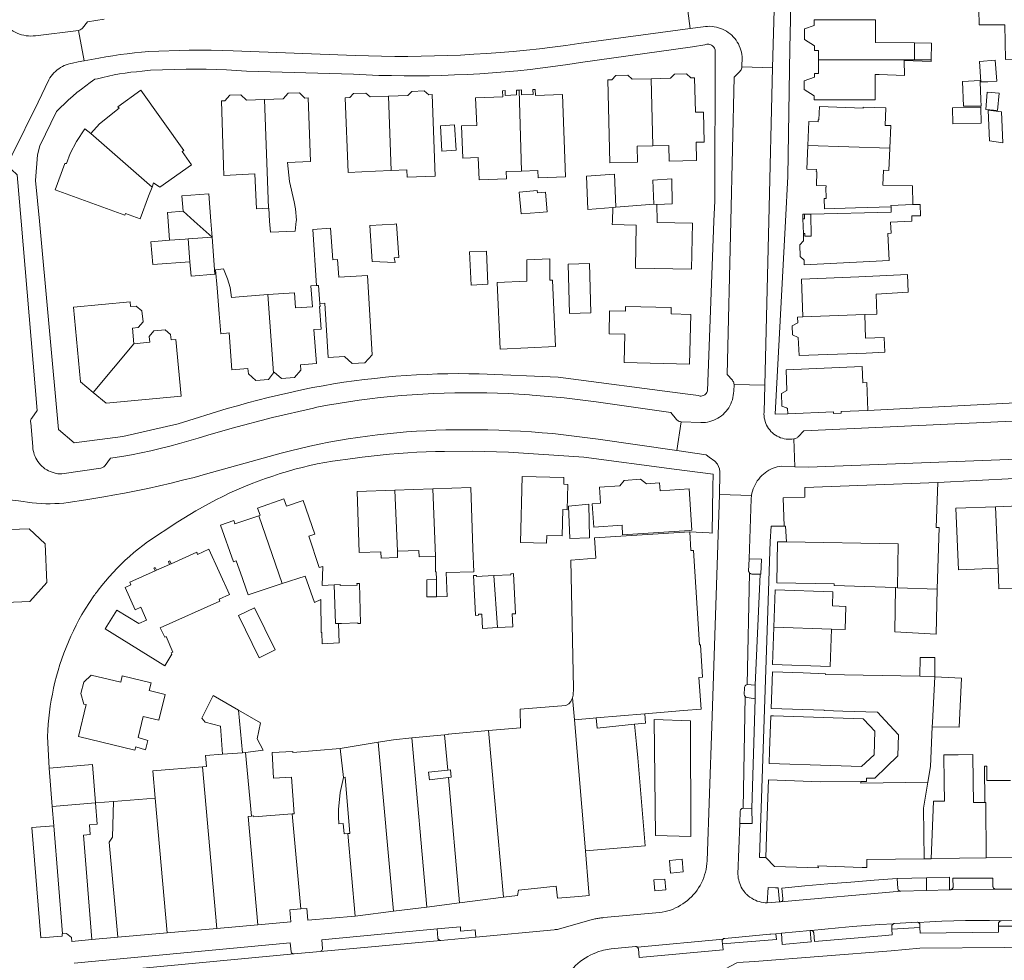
# Model space of a CAD drawing. Header units: metres. Extents: x 89888 to 94270, y 464165 to 468904.
# Tile 105 of 256: x 92177 to 92333, y 465883 to 466032. Entities that reach past the tile are written whole.
import ezdxf

# ---------------------------------------------------------------- set-up
doc = ezdxf.new("R2010")
doc.units = ezdxf.units.M
for name, color, linetype, lineweight in [('B_BEBOUWINGSGRENS_0', 251, 'CONTINUOUS', 13), ('B_OVERBOUWLIJN_LIJN_1', 251, 'CONTINUOUS', 13), ('B_TUSSENMUUR_0', 251, 'CONTINUOUS', 13), ('G_GRENS_ALGEMEEN_0', 251, 'CONTINUOUS', 13), ('V_WEGGRENS_0', 251, 'CONTINUOUS', 13)]:
    doc.layers.add(name, color=color, linetype=linetype, lineweight=lineweight)

msp = doc.modelspace()

# ---------------------------------------------------------------- linework, layer by layer
at = {"layer": 'B_BEBOUWINGSGRENS_0'}
for p, q in [((92318.94, 466028.23), (92312.74, 466028.31)), ((92329.34, 466022.05), (92329.33, 466022.29)), ((92329.45, 466022.05), (92330.54, 466022.06)), ((92330.45, 466020.42), (92330.22, 466017.7)), ((92324.97, 466017.95), (92325.03, 466015.4)), ((92332.72, 466017.3), (92330.61, 466017.57)), ((92244.08, 466011.1), (92246.32, 466011.23)), ((92277.51, 466006.51), (92277.63, 466002.67)), ((92256.33, 466004.6), (92256.61, 466001.15)), ((92277.63, 466002.67), (92271.63, 466002.2)), ((92301.28, 466000.38), (92301.52, 466000.37)), ((92207.68, 465997.48), (92207.49, 466000)), ((92248.46, 465995.13), (92248.7, 465989.87)), ((92261.16, 465990.64), (92261.16, 465994.03)), ((92267.45, 465993.3), (92264.07, 465993.2)), ((92263.39, 465959.38), (92256.81, 465959.54)), ((92242.64, 465957.6), (92236.62, 465957.38)), ((92248.64, 465957.82), (92242.64, 465957.6)), ((92264.14, 465954.86), (92264.32, 465949.71)), ((92200.95, 465945.61), (92201.19, 465945.72)), ((92198.63, 465944.58), (92198.89, 465944.69)), ((92200.95, 465945.61), (92198.89, 465944.69)), ((92305.61, 465929.43), (92305.81, 465935.38)), ((92215.13, 465930.82), (92217.69, 465932.09)), ((92276.23, 465921.93), (92268.49, 465921.3)), ((92239.3, 465918.12), (92244.5, 465918.63)), ((92195.58, 465916.73), (92197.12, 465916.25)), ((92227.96, 465916.47), (92234, 465917.45)), ((92212.96, 465915.81), (92213.91, 465905.74)), ((92182.35, 465907.28), (92181.86, 465913.36)), ((92192.08, 465908.06), (92198.64, 465908.58)), ((92182.59, 465904.2), (92182.35, 465907.28)), ((92189.22, 465907.83), (92192.08, 465908.06)), ((92296.74, 465897.77), (92295.4, 465899.18)), ((92334.44, 465899.19), (92330.28, 465899.12)), ((92253.84, 465892.89), (92246.89, 465892)), ((92241.7, 465891.34), (92236.41, 465890.67)), ((92246.89, 465892), (92241.7, 465891.34)), ((92214.91, 465888.53), (92208.43, 465887.95)), ((92192.73, 465886.54), (92188.63, 465886.17)), ((92200.56, 465887.24), (92192.73, 465886.54)), ((92208.43, 465887.95), (92200.56, 465887.24))]:
    msp.add_line(p, q, dxfattribs=at)
for points in [[(92329.14, 466033.52), (92329.18, 466031.09), (92333.27, 466031.1), (92333.34, 466025.59), (92337, 466025.63), (92336.92, 466032.69)], [(92312.74, 466028.31), (92312.74, 466031.89), (92303.04, 466031.89), (92303.03, 466031), (92301.51, 466030.46), (92301.5, 466028.78), (92303.11, 466027.79), (92303.1, 466027.02), (92303.75, 466027.01), (92303.73, 466025.56)], [(92321.6, 466025.55), (92321.61, 466028.2), (92318.94, 466028.23)], [(92303.73, 466025.56), (92303.71, 466023.39), (92303.08, 466023.4), (92303.08, 466022.78), (92301.48, 466022.21), (92301.47, 466020.83), (92303.04, 466019.87), (92303.03, 466019.23), (92312.73, 466019.23), (92312.73, 466023.21), (92313.33, 466023.21), (92317.34, 466023.07), (92317.33, 466025.42), (92321.6, 466025.28), (92321.6, 466025.55)], [(92330.54, 466022.06), (92331.98, 466022.19), (92331.74, 466025.48), (92329.22, 466025.28), (92329.45, 466022.05)], [(92277.24, 466022.55), (92274.21, 466022.47), (92273.54, 466023.1), (92271.61, 466023.05), (92271.01, 466022.39), (92270.37, 466022.37)], [(92270.37, 466022.37), (92270.69, 466009.25), (92275.05, 466009.36), (92274.99, 466011.87), (92277.5, 466011.93)], [(92284.24, 466017.25), (92284.1, 466022.72), (92283.5, 466022.71), (92282.81, 466023.34), (92280.91, 466023.29), (92280.3, 466022.63), (92277.24, 466022.55)], [(92329.33, 466022.29), (92326.53, 466022.12), (92326.68, 466018.19), (92329.48, 466018.21), (92329.45, 466019.29), (92329.34, 466022.05)], [(92196.4, 466020.73), (92192.73, 466018.11), (92192.95, 466017.88), (92189.85, 466015.41), (92188.48, 466013.89)], [(92198.16, 466005.4), (92198.41, 466006.04), (92199.4, 466005.37), (92204.41, 466008.94), (92202.93, 466011.02), (92203.19, 466011.21), (92196.4, 466020.73)], [(92242.53, 466020.04), (92242.03, 466020.02), (92241.26, 466020.62), (92239.34, 466020.55), (92238.68, 466019.9), (92235.64, 466019.79)], [(92256.3, 466020.75), (92255.88, 466020.74), (92255.9, 466019.99), (92254.11, 466019.92), (92254.09, 466020.68), (92253.69, 466020.66), (92253.73, 466019.69), (92249.41, 466019.52)], [(92256.68, 466007.93), (92259.29, 466008.02), (92259.33, 466006.87), (92263.68, 466007.03), (92263.2, 466020.03), (92258.89, 466019.88), (92258.85, 466020.85), (92258.47, 466020.83), (92258.51, 466020.08), (92256.71, 466020.02), (92256.67, 466020.77), (92256.3, 466020.75)], [(92216, 466019.28), (92213.15, 466019.18), (92212.24, 466020), (92210.46, 466019.94), (92209.68, 466019.06), (92209.15, 466019.04), (92209.5, 466008.81), (92209.51, 466007.25), (92214.45, 466007.5), (92214.71, 466001.96), (92216.59, 466002.03)], [(92222.9, 466019.51), (92222.37, 466019.5), (92221.52, 466020.32), (92219.72, 466020.26), (92218.95, 466019.38), (92216, 466019.28)], [(92216.59, 466002.03), (92216.65, 466002.03), (92216.79, 466000), (92216.9, 465998.26), (92220.81, 465998.43), (92221.01, 466000), (92221.03, 466000.17), (92220.91, 466001.95), (92220.7, 466003.04), (92219.91, 466006.26), (92219.63, 466009.3), (92223.24, 466009.42), (92222.9, 466019.51)], [(92235.64, 466019.79), (92232.74, 466019.69), (92232.02, 466020.29), (92230.1, 466020.22), (92229.49, 466019.57), (92228.78, 466019.54), (92229.21, 466007.72), (92233.56, 466007.92), (92236.06, 466008.01)], [(92236.06, 466008.01), (92238.54, 466008.12), (92238.58, 466006.94), (92243, 466007.1), (92242.53, 466020.04)], [(92249.41, 466019.52), (92249.61, 466015.17), (92247.17, 466015.08), (92247.39, 466009.98), (92249.84, 466010.09), (92249.99, 466006.53), (92254.32, 466006.69), (92254.28, 466007.84), (92256.68, 466007.93)], [(92330.22, 466017.7), (92332.1, 466017.54), (92332.33, 466020.27), (92330.45, 466020.42)], [(92303.88, 466018.16), (92303.79, 466016.02), (92303.69, 466016.02), (92303.68, 466015.7), (92302.19, 466015.76), (92302.05, 466011.99)], [(92315.04, 466011.54), (92315.18, 466015.14), (92314.31, 466015.17), (92314.41, 466017.92), (92310.8, 466018.06), (92310.79, 466017.89), (92303.88, 466018.16)], [(92325.03, 466015.4), (92329.5, 466015.51), (92329.43, 466018.06), (92324.97, 466017.95)], [(92330.61, 466017.57), (92330.82, 466012.74), (92332.93, 466012.41), (92332.72, 466017.3)], [(92277.5, 466011.93), (92280.02, 466011.99), (92280.08, 466009.49), (92284.43, 466009.59), (92284.36, 466012.48), (92285.62, 466012.51), (92285.5, 466017.28), (92284.24, 466017.25)], [(92188.48, 466013.89), (92187.53, 466014.61), (92186.17, 466012.62), (92185.2, 466010.72), (92184.6, 466009.1), (92184.33, 466009.14), (92182.8, 466004.94), (92193.84, 466000.93), (92193.95, 466001.21), (92196.29, 466000.35)], [(92246.32, 466011.23), (92246.09, 466015.24), (92243.85, 466015.11), (92244.08, 466011.1)], [(92302.05, 466011.99), (92301.9, 466008.22), (92303.4, 466008.16), (92303.39, 466007.84), (92303.49, 466007.83), (92303.4, 466005.66), (92304.93, 466005.6), (92304.94, 466005.4), (92304.89, 466005.4), (92304.97, 466003.58), (92304.65, 466003.58), (92304.7, 466001.96), (92309.59, 466002.11), (92315.23, 466002.28)], [(92318.7, 466002.61), (92318.62, 466005.61), (92313.94, 466005.67), (92314.04, 466008.06), (92314.9, 466008.03), (92315.04, 466011.54)], [(92271.63, 466002.2), (92271.41, 466007.44), (92267.01, 466007.12)], [(92267.01, 466007.12), (92267.21, 466001.85), (92271.18, 466002.13)], [(92278.13, 466002.64), (92280.58, 466002.71), (92280.52, 466006.68), (92277.51, 466006.51)], [(92196.29, 466000.35), (92197.61, 466003.97), (92198.16, 466005.4)], [(92207.49, 466000), (92207.16, 466004.33), (92202.88, 466004), (92203.07, 466001.55)], [(92256.61, 466001.15), (92259.48, 466001.34), (92260.75, 466001.45), (92260.5, 466004.59), (92259.21, 466004.49), (92259.18, 466004.84), (92256.33, 466004.6)], [(92271.18, 466002.13), (92271.1, 466000), (92271.07, 465999.46), (92274.84, 465999.34), (92274.72, 465992.57), (92283.62, 465992.41), (92283.76, 465999.66), (92278.17, 465999.76), (92278.17, 466000), (92278.13, 466002.64)], [(92315.23, 466002.28), (92315.24, 466001.42), (92302.52, 466001.12), (92302.6, 465997.61), (92301.59, 465997.59), (92301.58, 465998.04), (92301.34, 465998.03), (92301.37, 465996.86), (92300.79, 465996.25), (92300.84, 465994.41), (92301.44, 465993.81), (92301.46, 465993.09), (92314.93, 465993.78), (92314.7, 465998.05), (92315.24, 465998.08), (92315.15, 465999.82), (92318.51, 466000), (92318.5, 466000.85), (92319.91, 466000.86), (92319.86, 466002.61), (92318.7, 466002.61)], [(92203.07, 466001.55), (92200.6, 466001.36), (92200.71, 466000), (92200.94, 465996.97)], [(92301.52, 466000.37), (92301.5, 466001.1), (92301.26, 466001.09), (92301.28, 466000.38)], [(92227.74, 465991.12), (92227.56, 465993.9), (92226.78, 465993.86), (92226.45, 465998.86), (92223.62, 465998.67), (92224.2, 465989.8)], [(92236.58, 465999.53), (92232.67, 465999.28), (92233.03, 465993.59)], [(92233.03, 465993.59), (92236.65, 465993.42), (92236.49, 465994.2), (92237.24, 465994.25), (92236.91, 465999.55), (92236.58, 465999.53)], [(92204.17, 465993.55), (92204.34, 465991.29), (92208.13, 465991.58), (92207.68, 465997.48)], [(92200.94, 465996.97), (92197.99, 465996.74), (92198.27, 465993.1), (92204.17, 465993.55)], [(92248.7, 465989.87), (92251.38, 465989.99), (92251.14, 465995.24), (92248.46, 465995.13)], [(92261.16, 465994.03), (92257.51, 465993.87), (92257.54, 465990.47), (92252.82, 465990.27), (92253.29, 465979.72), (92262.05, 465980.11), (92261.58, 465990.66), (92261.16, 465990.64)], [(92264.07, 465993.2), (92264.31, 465985.39), (92267.68, 465985.49), (92267.45, 465993.3)], [(92216.49, 465988.37), (92212.6, 465988.08), (92210.76, 465987.89), (92210.54, 465989.46), (92210.1, 465990.88), (92209.49, 465992.42), (92208.23, 465992.29), (92208.49, 465989.41), (92208.8, 465985.32), (92209.06, 465982.15), (92210.38, 465982.28), (92210.82, 465976.44), (92213.36, 465976.63), (92213.42, 465975.78), (92214.6, 465974.77), (92216.63, 465974.92), (92217.42, 465975.97)], [(92224.74, 465986.93), (92225.53, 465986.98), (92226.05, 465978.39), (92228.67, 465978.55), (92229.88, 465977.44), (92231.86, 465977.56), (92233.04, 465978.83), (92232.28, 465991.39), (92227.74, 465991.12)], [(92310.1, 465991.15), (92301.03, 465990.8), (92301.28, 465984.86)], [(92311.06, 465985.18), (92312.98, 465985.26), (92312.86, 465988.43), (92317.92, 465988.74), (92317.81, 465991.53), (92310.1, 465991.15)], [(92224.2, 465989.8), (92223.33, 465989.73), (92223.58, 465986.44), (92220.91, 465986.24), (92220.73, 465988.64), (92216.49, 465988.37)], [(92195.3, 465980.57), (92195.07, 465983.06), (92195.96, 465983.15), (92196.73, 465984.02), (92196.57, 465985.81), (92195.65, 465986.53), (92194.75, 465986.45), (92194.68, 465987.22), (92185.72, 465986.39), (92186.83, 465974.53), (92188.86, 465972.85)], [(92223.79, 465982.84), (92224.96, 465982.89), (92224.71, 465986.45), (92224.78, 465986.46), (92224.74, 465986.93)], [(92280.41, 465986.3), (92273.16, 465986.47), (92273.15, 465985.72), (92270.65, 465985.77), (92270.56, 465982.12), (92273.06, 465982.07), (92272.96, 465977.59), (92283.31, 465977.36), (92283.49, 465985.23)], [(92283.49, 465985.23), (92280.39, 465985.3), (92280.41, 465986.3)], [(92301.28, 465984.86), (92300.41, 465984.8), (92300.45, 465983.9), (92299.57, 465983.4), (92299.62, 465982), (92300.54, 465981.56), (92300.65, 465978.7), (92311.29, 465979.1), (92314.24, 465979.22), (92314.15, 465981.54), (92311.2, 465981.43), (92311.06, 465985.18)], [(92188.86, 465972.85), (92190.89, 465971.17), (92202.78, 465972.28), (92201.95, 465981.24), (92201.17, 465981.17), (92201.09, 465982.02)], [(92201.09, 465982.02), (92200.26, 465982.79), (92198.42, 465982.62), (92197.71, 465981.7), (92197.79, 465980.81), (92195.3, 465980.57)], [(92217.42, 465975.97), (92217.51, 465976.09), (92218.66, 465975.07), (92220.75, 465975.23), (92221.72, 465976.4), (92221.66, 465977.25), (92224.2, 465977.44), (92223.79, 465982.84)], [(92298.62, 465976.46), (92310.67, 465976.96), (92310.78, 465974.39), (92311.38, 465974.41), (92311.56, 465970.01)], [(92298.86, 465969.48), (92298.84, 465970.31), (92298.65, 465970.4), (92297.92, 465970.71), (92297.85, 465972.71), (92298.73, 465973.19), (92298.62, 465976.46)], [(92311.56, 465970.01), (92307.31, 465969.84), (92307.32, 465969.57), (92306.12, 465969.52), (92306.11, 465969.79), (92298.86, 465969.48)], [(92256.81, 465959.54), (92256.54, 465949.1), (92260.66, 465948.99), (92260.69, 465950.19), (92263.14, 465950.13), (92263.24, 465954.29), (92263.91, 465954.27), (92264.02, 465958.29), (92263.37, 465958.31), (92263.39, 465959.38)], [(92276.49, 465958.38), (92275.54, 465959.12), (92272.95, 465958.93), (92272.26, 465958.08), (92269.03, 465957.85), (92269.2, 465955.32), (92267.9, 465955.23)], [(92267.9, 465955.23), (92268.14, 465951.54), (92272.61, 465951.83), (92272.71, 465950.3), (92283.32, 465951), (92283.66, 465951.02), (92283.23, 465957.61), (92278.65, 465957.28), (92278.56, 465958.53), (92276.49, 465958.38)], [(92298.3, 465951.69), (92298.12, 465956.17), (92301.57, 465956.29), (92301.57, 465957.82), (92311.37, 465958.18), (92322.65, 465958.6)], [(92322.65, 465958.6), (92322.38, 465951.47), (92322.83, 465951.46), (92322.56, 465941.72)], [(92236.62, 465957.38), (92230.63, 465957.16), (92230.99, 465947.48), (92234.43, 465947.61), (92234.47, 465946.61)], [(92243.24, 465940.48), (92244.91, 465940.51), (92244.78, 465944.36), (92249.15, 465944.43), (92248.99, 465948.15), (92248.64, 465957.82)], [(92226.99, 465942.39), (92225.09, 465942.3), (92225.19, 465945.29), (92224.63, 465945.11), (92223.02, 465950.08), (92223.95, 465950.41), (92222.11, 465955.74), (92219.45, 465954.84), (92219.06, 465955.98), (92214.89, 465954.55), (92215.29, 465953.4), (92215.07, 465953.32)], [(92264.32, 465949.71), (92267.48, 465949.84), (92267.34, 465955.16), (92264.14, 465954.86)], [(92331.79, 465954.75), (92325.5, 465954.5), (92325.89, 465944.78), (92332.18, 465945.03)], [(92340.99, 465951.8), (92340.98, 465952.36), (92338.2, 465952.25), (92338.09, 465955.01), (92331.79, 465954.75)], [(92215.07, 465953.32), (92211.3, 465952.05), (92211.12, 465952.56), (92209.03, 465951.85), (92211.04, 465946.01), (92211.5, 465946.2), (92212.46, 465943.52), (92213.07, 465941.71), (92213.38, 465940.8), (92218.78, 465942.57)], [(92264.5, 465946.31), (92268.46, 465946.62), (92268.25, 465949.81), (92283.33, 465950.8)], [(92283.33, 465950.8), (92283.52, 465947.82), (92283.92, 465947.84), (92284.91, 465932.88), (92285.02, 465932.89), (92285.34, 465927.73), (92284.8, 465927.68), (92285.13, 465922.7), (92282.33, 465922.46), (92276.23, 465921.93)], [(92298.66, 465949.18), (92298.53, 465951.7), (92298.3, 465951.69)], [(92332.18, 465945.03), (92332.31, 465941.75), (92341.14, 465941.86), (92341.11, 465943.44), (92340.99, 465951.8)], [(92315.94, 465941.94), (92306.23, 465942.29), (92306.24, 465942.55), (92297.14, 465942.71), (92297.26, 465949.21), (92298.66, 465949.18)], [(92198.63, 465944.58), (92194.63, 465942.78), (92194.79, 465942.37), (92193.91, 465941.96), (92195.47, 465938.44), (92196.38, 465938.85), (92196.95, 465937.54), (92197.29, 465936.79), (92196.08, 465936.25), (92192.6, 465938.39), (92190.76, 465935.43), (92200.19, 465929.53), (92201.32, 465931.42), (92201.2, 465931.63), (92201.47, 465931.74), (92200.4, 465934.17), (92200.19, 465934.07), (92199.45, 465935.55), (92208.92, 465939.81), (92208.78, 465940.13), (92210.43, 465940.86), (92207.18, 465948.02), (92205.38, 465947.21), (92205.23, 465947.54), (92201.19, 465945.72)], [(92234.47, 465946.61), (92237.07, 465946.71), (92237.05, 465947.71)], [(92237.05, 465947.71), (92240.44, 465947.83), (92240.48, 465946.83), (92243.04, 465946.93)], [(92243.04, 465946.93), (92243.07, 465944.45), (92243.17, 465944.45), (92243.2, 465943.22)], [(92264.77, 465924.48), (92264.89, 465924.92), (92264.93, 465925.94), (92264.5, 465946.31)], [(92252.91, 465935.6), (92255.3, 465935.72), (92255.21, 465937.77), (92255.74, 465937.79), (92255.43, 465944.16), (92255.01, 465944.14), (92255.02, 465943.98), (92252.29, 465943.84)], [(92218.78, 465942.57), (92222.43, 465943.76), (92223.91, 465939.6), (92224.91, 465940.04), (92224.97, 465934.83), (92225.08, 465934.83), (92225.09, 465933.06), (92227.81, 465933.18), (92227.69, 465936.26)], [(92231.18, 465936.24), (92231.02, 465942.59), (92230.62, 465942.57), (92230.63, 465942.34), (92227.98, 465942.25), (92227.98, 465942.43), (92226.99, 465942.39)], [(92243.2, 465943.22), (92241.68, 465943.16), (92241.69, 465940.47), (92243.24, 465940.48)], [(92252.29, 465943.84), (92249.57, 465943.71), (92249.56, 465943.87), (92249.08, 465943.85)], [(92249.08, 465943.85), (92249.38, 465937.63), (92249.39, 465937.53), (92249.89, 465937.56), (92249.88, 465937.72), (92250.4, 465937.75), (92250.51, 465935.48), (92252.91, 465935.6)], [(92305.93, 465939.06), (92306.01, 465941.28), (92296.86, 465941.59), (92296.66, 465935.69)], [(92322.56, 465941.72), (92322.36, 465934.54), (92315.85, 465934.92), (92315.94, 465941.94)], [(92217.69, 465932.09), (92214.4, 465938.76), (92211.84, 465937.5), (92215.13, 465930.82)], [(92305.81, 465935.38), (92307.98, 465935.3), (92308.09, 465938.94), (92305.93, 465939.06)], [(92227.69, 465936.26), (92228.17, 465936.28), (92230.76, 465936.37), (92230.77, 465936.23), (92231.18, 465936.24)], [(92296.66, 465935.69), (92296.46, 465929.74), (92305.61, 465929.43)], [(92319.77, 465927.9), (92319.83, 465930.87), (92322.18, 465930.86), (92322.16, 465927.8)], [(92310.43, 465911.2), (92311.19, 465911.2), (92311.34, 465911.21), (92311.33, 465911.74), (92312.66, 465911.77), (92314.52, 465913.53), (92316.32, 465915.27), (92316.42, 465918.62), (92314.31, 465920.89), (92313.1, 465922.19), (92307.59, 465922.36), (92304.64, 465922.45), (92304.64, 465922.53), (92296.24, 465922.77), (92296.43, 465928.6), (92301.3, 465928.44), (92304.83, 465928.29), (92304.83, 465928.16), (92319.77, 465927.9)], [(92197.12, 465916.25), (92197.52, 465917.7), (92195.94, 465918.22), (92196.74, 465921.54), (92199.26, 465920.94), (92200.24, 465925.02), (92197.71, 465925.63), (92198.01, 465926.84), (92193.43, 465927.94), (92193.2, 465926.97), (92188.53, 465928.08), (92187.33, 465926.95), (92186.87, 465925.15), (92187.35, 465923.5), (92187.72, 465923.41), (92186.51, 465918.34), (92195.46, 465916.19), (92195.58, 465916.73)], [(92322.16, 465927.8), (92326.39, 465927.6), (92326.04, 465919.84), (92321.76, 465919.91)], [(92209.34, 465915.55), (92209.01, 465919.99), (92206.55, 465920.61), (92206.03, 465921.28), (92207.82, 465924.87), (92211.86, 465922.54)], [(92251.46, 465919.3), (92256.53, 465919.74), (92256.47, 465922.68), (92263.71, 465923.28), (92264.16, 465923.53), (92264.51, 465923.89), (92264.77, 465924.48)], [(92211.86, 465922.54), (92215.32, 465920.54), (92214.83, 465917.99), (92215.75, 465916.17), (92212.96, 465915.81)], [(92268.49, 465921.3), (92268.66, 465919.66), (92274.57, 465920.29)], [(92295.99, 465916.09), (92295.91, 465914.09), (92305.68, 465913.77), (92310.57, 465913.61), (92312.54, 465915.46), (92312.64, 465919.18), (92310.92, 465921.03)], [(92310.92, 465921.03), (92310.82, 465921.14), (92296.6, 465921.63), (92296.21, 465921.65), (92295.99, 465916.09)], [(92244.5, 465918.63), (92245.07, 465918.67), (92245.06, 465918.75), (92251.46, 465919.3)], [(92274.57, 465920.29), (92274.91, 465917.16), (92275.09, 465914.97), (92276.28, 465901.01), (92266.8, 465900.24)], [(92321.76, 465919.91), (92321.48, 465913.62), (92321.05, 465911.1)], [(92234, 465917.45), (92236.42, 465917.84), (92239.3, 465918.12)], [(92220.36, 465906.09), (92220.7, 465906.12), (92220.26, 465911.92), (92217.42, 465911.76), (92217.19, 465915.81), (92220.44, 465916), (92220.44, 465915.8), (92227.96, 465916.47)], [(92206.14, 465913.54), (92206.78, 465913.59), (92206.64, 465915.33), (92209.34, 465915.55)], [(92321.57, 465899), (92321.94, 465908.1), (92323.67, 465908.13), (92323.62, 465911.13), (92323.61, 465915.43), (92325.68, 465915.45), (92325.87, 465915.45), (92328.19, 465915.49), (92328.22, 465911.2), (92328.27, 465907.9), (92330.1, 465907.92)], [(92181.86, 465913.36), (92188.74, 465913.91), (92189.22, 465907.83)], [(92198.64, 465908.58), (92198.3, 465912.91), (92206.14, 465913.54)], [(92245, 465913.01), (92241.94, 465912.73), (92242.11, 465911.51), (92245.1, 465911.85)], [(92245.1, 465911.85), (92245.53, 465911.9), (92245.45, 465913.05), (92245, 465913.01)], [(92330.1, 465907.92), (92330.01, 465913.66), (92330.38, 465913.67), (92330.42, 465911.37), (92334.15, 465911.38)], [(92228.48, 465911.84), (92227.95, 465909.49), (92227.72, 465906.8), (92227.69, 465905.64), (92227.77, 465904.54), (92228.42, 465904.59), (92228.6, 465902.91), (92229.17, 465902.97)], [(92229.17, 465902.97), (92229.49, 465903.01), (92228.78, 465911.89), (92228.48, 465911.84)], [(92295.4, 465899.18), (92295.62, 465905.82), (92295.81, 465911.48), (92304.07, 465911.17), (92310.43, 465911.2)], [(92321.05, 465911.1), (92320.35, 465906.98), (92320.47, 465898.98)], [(92213.91, 465905.74), (92214.24, 465905.77), (92214.26, 465905.61), (92220.36, 465906.09)], [(92180.52, 465886.45), (92179.1, 465903.92), (92182.59, 465904.2)], [(92266.8, 465900.24), (92267.29, 465894.32), (92267.39, 465893.15)], [(92320.47, 465898.98), (92311.4, 465898.85), (92311.41, 465897.58), (92310.63, 465897.6), (92303.64, 465897.88), (92303.74, 465897.55), (92296.74, 465897.77)], [(92330.28, 465899.12), (92326.08, 465899.06), (92321.57, 465899)], [(92267.39, 465893.15), (92265.75, 465893.01), (92262.37, 465892.72), (92262.17, 465894.63), (92258.74, 465894.27), (92256.2, 465894.01), (92256.06, 465893.17), (92253.84, 465892.89)], [(92230.35, 465889.91), (92222.83, 465889.24), (92222.66, 465891.13), (92221.71, 465891.04)], [(92221.71, 465891.04), (92219.97, 465890.89), (92220.14, 465888.99), (92214.91, 465888.53)], [(92236.41, 465890.67), (92230.76, 465889.95), (92230.35, 465889.91)], [(92183.96, 465887.08), (92183.9, 465887.07), (92183.91, 465886.7), (92180.52, 465886.45)], [(92188.63, 465886.17), (92185.44, 465885.88), (92185.38, 465886.51), (92184.61, 465887.13), (92183.96, 465887.08)]]:
    msp.add_lwpolyline(points, dxfattribs=at)
at = {"layer": 'B_OVERBOUWLIJN_LIJN_1'}
msp.add_lwpolyline([(92301.34, 465998.03), (92301.28, 466000.38), (92301.26, 466001.09), (92301.5, 466001.1), (92302.52, 466001.12)], dxfattribs=at)
at = {"layer": 'B_TUSSENMUUR_0'}
for p, q in [((92318.93, 466025.55), (92318.94, 466028.23)), ((92303.73, 466025.56), (92318.93, 466025.55)), ((92321.6, 466025.55), (92318.93, 466025.55)), ((92277.24, 466022.55), (92277.5, 466011.93)), ((92256.3, 466020.75), (92256.68, 466007.93)), ((92216, 466019.28), (92216.59, 466002.03)), ((92236.06, 466008.01), (92235.64, 466019.79)), ((92188.48, 466013.89), (92198.16, 466005.4)), ((92302.05, 466011.99), (92315.04, 466011.54)), ((92271.18, 466002.13), (92271.63, 466002.2)), ((92277.63, 466002.67), (92278.13, 466002.64)), ((92203.07, 466001.55), (92204.82, 466000)), ((92204.82, 466000), (92207.68, 465997.48)), ((92207.68, 465997.48), (92203.9, 465997.19)), ((92204.17, 465993.55), (92203.9, 465997.19)), ((92216.49, 465988.37), (92217.42, 465975.97)), ((92301.28, 465984.86), (92311.06, 465985.18)), ((92195.3, 465980.57), (92188.86, 465972.85)), ((92237.05, 465947.71), (92236.62, 465957.38)), ((92242.64, 465957.6), (92243.04, 465946.93)), ((92331.79, 465954.75), (92332.18, 465945.03)), ((92215.07, 465953.32), (92218.78, 465942.57)), ((92243.2, 465943.22), (92243.24, 465940.48)), ((92252.29, 465943.84), (92252.91, 465935.6)), ((92316.23, 465941.93), (92315.94, 465941.94)), ((92322.56, 465941.72), (92316.23, 465941.93)), ((92296.66, 465935.69), (92305.81, 465935.38)), ((92319.77, 465927.9), (92322.16, 465927.8)), ((92264.77, 465924.48), (92265.1, 465921.02)), ((92211.86, 465922.54), (92212.47, 465915.75)), ((92266.8, 465900.24), (92265.1, 465921.02)), ((92251.46, 465919.3), (92253.84, 465892.89)), ((92241.7, 465891.34), (92239.3, 465918.12)), ((92244.5, 465918.63), (92245, 465913.01)), ((92227.96, 465916.47), (92228.48, 465911.84)), ((92234, 465917.45), (92236.41, 465890.67)), ((92209.34, 465915.55), (92212.47, 465915.75)), ((92212.47, 465915.75), (92212.96, 465915.81)), ((92206.14, 465913.54), (92208.43, 465887.95)), ((92245.1, 465911.85), (92246.89, 465892)), ((92198.64, 465908.58), (92200.56, 465887.24)), ((92182.35, 465907.28), (92189.22, 465907.83)), ((92220.36, 465906.09), (92221.71, 465891.04)), ((92183.96, 465887.08), (92182.59, 465904.2)), ((92229.17, 465902.97), (92230.35, 465889.91))]:
    msp.add_line(p, q, dxfattribs=at)
for points in [[(92315.23, 466002.28), (92315.21, 466002.48), (92318.7, 466002.61)], [(92203.9, 465997.19), (92203.4, 465997.15), (92200.94, 465996.97)], [(92224.2, 465989.8), (92224.53, 465989.82), (92224.74, 465986.93)], [(92298.66, 465949.18), (92316.35, 465948.86), (92316.23, 465941.93)], [(92226.99, 465942.39), (92227.21, 465936.27), (92227.69, 465936.26)], [(92322.16, 465927.8), (92321.8, 465920.58), (92321.76, 465919.91)], [(92265.1, 465921.02), (92268.06, 465921.26), (92268.49, 465921.3)], [(92321.05, 465911.1), (92310.43, 465910.98), (92310.43, 465911.2)], [(92189.22, 465907.83), (92189.49, 465904.49), (92188.23, 465904.38), (92188.35, 465902.81), (92187.31, 465902.72), (92188.63, 465886.17)], [(92192.73, 465886.54), (92191.35, 465901.61), (92191.89, 465902.43), (92192.08, 465908.06)], [(92330.28, 465899.12), (92330.22, 465907.92), (92330.1, 465907.92)], [(92213.91, 465905.74), (92213.37, 465905.68), (92214.91, 465888.53)]]:
    msp.add_lwpolyline(points, dxfattribs=at)
at = {"layer": 'G_GRENS_ALGEMEEN_0'}
for points in [[(92201.19, 465945.72), (92200.97, 465946.17), (92200.75, 465946.08), (92200.95, 465945.61)], [(92198.89, 465944.69), (92198.68, 465945.13), (92198.59, 465945.09), (92198.46, 465945.03), (92198.63, 465944.58)]]:
    msp.add_lwpolyline(points, dxfattribs=at)
at = {"layer": 'V_WEGGRENS_0'}
for p, q in [((92296.85, 466039.53), (92296.46, 466024.3)), ((92282.77, 466035.37), (92283.42, 466030.51)), ((92187.43, 466025.38), (92186.51, 466030.22)), ((92296.46, 466024.3), (92291.59, 466024.42)), ((92290.35, 465974.12), (92295.22, 465974.02)), ((92178.94, 465968.06), (92179.26, 465964.27)), ((92281.96, 465968.21), (92281.31, 465963.65)), ((92299.97, 465961.08), (92299.82, 465965.51)), ((92293.14, 465956.54), (92288.07, 465956.68)), ((92187.67, 465955.85), (92190.82, 465956.35)), ((92296.26, 465951.69), (92298.3, 465951.69)), ((92292.83, 465944.24), (92292.42, 465926.58)), ((92293.72, 465926.5), (92294.48, 465944.07)), ((92292.42, 465926.58), (92293.72, 465926.5)), ((92293.72, 465926.5), (92293.72, 465924.34)), ((92292.13, 465924.68), (92291.8, 465906.98)), ((92293.15, 465906.94), (92293.72, 465924.34)), ((92291.8, 465906.98), (92293.15, 465906.94)), ((92321.57, 465899), (92320.47, 465898.98)), ((92316.18, 465895.86), (92320.86, 465895.95)), ((92320.86, 465895.95), (92324.48, 465896.06)), ((92320.87, 465893.98), (92320.86, 465895.95)), ((92324.48, 465896.06), (92324.49, 465894.07)), ((92297.71, 465892.16), (92316.76, 465893.84)), ((92320.87, 465893.98), (92316.76, 465893.84)), ((92324.49, 465894.07), (92320.87, 465893.98)), ((92324.49, 465894.07), (92324.64, 465894.07)), ((92331.76, 465894.15), (92324.64, 465894.07)), ((92297.57, 465892.15), (92295.63, 465892.01)), ((92297.57, 465892.15), (92297.71, 465892.16)), ((92315.37, 465887.81), (92319.81, 465888.08)), ((92332.23, 465888.29), (92336.25, 465888.33)), ((92336.23, 465889.19), (92332.68, 465889.16)), ((92249.47, 465886.56), (92243.9, 465886.05)), ((92296.97, 465887.12), (92297.88, 465887.2)), ((92297.88, 465887.2), (92302.41, 465887.62)), ((92243.9, 465886.05), (92224.78, 465884.3)), ((92288.61, 465886.25), (92275.04, 465884.99)), ((92220.66, 465883.92), (92185.57, 465880.62)), ((92224.78, 465884.3), (92220.66, 465883.92))]:
    msp.add_line(p, q, dxfattribs=at)
for points in [[(92298.86, 465969.48), (92296.85, 465969.43), (92298.5, 466000), (92298.88, 466007.08), (92299.2, 466027.42), (92299.39, 466036.57), (92303, 466036.62)], [(92186.51, 466030.22), (92186.65, 466030.25), (92186.79, 466030.3), (92186.92, 466030.38), (92187.04, 466030.46), (92187.14, 466030.57), (92187.95, 466031.55), (92189.25, 466031.77), (92190.56, 466031.97)], [(92175.53, 466030.51), (92175.83, 466030.29), (92176.15, 466030.09), (92176.47, 466029.92), (92176.81, 466029.76), (92177.15, 466029.63), (92177.5, 466029.52), (92177.86, 466029.44), (92178.23, 466029.37), (92178.59, 466029.33), (92178.96, 466029.32), (92179.33, 466029.33), (92179.7, 466029.36), (92186.51, 466030.22)], [(92187.43, 466025.38), (92189.72, 466025.81), (92190.84, 466026.02), (92191.96, 466026.2), (92193.09, 466026.37), (92194.23, 466026.52), (92195.36, 466026.65), (92196.49, 466026.77), (92197.63, 466026.86), (92204.06, 466027.09), (92207.54, 466027.08), (92211.01, 466027), (92230.35, 466026.24), (92232.44, 466026.17), (92234.52, 466026.12), (92236.61, 466026.1), (92238.7, 466026.09), (92240.79, 466026.11), (92242.88, 466026.16), (92244.97, 466026.22), (92247.05, 466026.31), (92249.14, 466026.42), (92251.22, 466026.55), (92253.3, 466026.71), (92255.39, 466026.88), (92257.46, 466027.08), (92259.54, 466027.31), (92261.62, 466027.55), (92263.69, 466027.82), (92265.76, 466028.11), (92283.42, 466030.51)], [(92283.42, 466030.51), (92285.48, 466030.78), (92285.82, 466030.83), (92286.17, 466030.85), (92286.52, 466030.86), (92286.87, 466030.84), (92287.21, 466030.79), (92287.56, 466030.73), (92287.89, 466030.64), (92288.23, 466030.53), (92288.55, 466030.4), (92288.86, 466030.24), (92289.16, 466030.07), (92289.45, 466029.88), (92289.73, 466029.67), (92289.99, 466029.44), (92290.24, 466029.19), (92290.47, 466028.93), (92290.68, 466028.65), (92290.87, 466028.36), (92291.04, 466028.06), (92291.19, 466027.74), (92291.32, 466027.42), (92291.43, 466027.09), (92291.52, 466026.75), (92291.59, 466026.41), (92291.63, 466026.06), (92291.65, 466025.72), (92291.64, 466025.37), (92291.61, 466025.02), (92291.59, 466024.42)], [(92183.05, 466017.35), (92183.66, 466017.98), (92184.29, 466018.6), (92184.94, 466019.2), (92185.6, 466019.78), (92186.27, 466020.35), (92186.96, 466020.91), (92187.66, 466021.44), (92188.37, 466021.96), (92189.1, 466022.47), (92189.51, 466022.54), (92190.39, 466022.77), (92191.26, 466022.97), (92192.14, 466023.15), (92193.03, 466023.31), (92193.92, 466023.45), (92194.81, 466023.57), (92195.7, 466023.67), (92196.6, 466023.74), (92197.92, 466023.89), (92203.56, 466024.09), (92205.16, 466024.09), (92206.75, 466024.06), (92208.34, 466024.02), (92209.94, 466023.95), (92211.53, 466023.86), (92213.12, 466023.74), (92230.07, 466023.27), (92232.07, 466023.17), (92234.08, 466023.09), (92236.08, 466023.04), (92238.08, 466023.02), (92240.09, 466023.01), (92242.09, 466023.03), (92244.09, 466023.08), (92246.1, 466023.15), (92248.1, 466023.24), (92250.1, 466023.35), (92252.1, 466023.49), (92254.09, 466023.65), (92256.09, 466023.83), (92258.08, 466024.04), (92260.07, 466024.27), (92262.06, 466024.53), (92264.04, 466024.81), (92266.02, 466025.11), (92283.79, 466027.63)], [(92287.37, 466026.96), (92287.3, 466003.2), (92287.18, 466000), (92286.14, 465973.12), (92286.1, 465972.97), (92286.03, 465972.83), (92285.95, 465972.71), (92285.85, 465972.59), (92285.73, 465972.49), (92285.6, 465972.41), (92285.46, 465972.35), (92285.31, 465972.31), (92285.16, 465972.29), (92285.01, 465972.29), (92284.85, 465972.32), (92284.71, 465972.36), (92282.63, 465972.64)], [(92283.79, 466027.63), (92285.74, 466027.91), (92285.89, 466027.97), (92286.04, 466028.01), (92286.2, 466028.02), (92286.36, 466028.01), (92286.52, 466027.99), (92286.67, 466027.94), (92286.81, 466027.87), (92286.94, 466027.78), (92287.06, 466027.67), (92287.16, 466027.55), (92287.24, 466027.41), (92287.31, 466027.27), (92287.35, 466027.12), (92287.37, 466026.96)], [(92180.1, 466018.86), (92181.82, 466022.39), (92181.99, 466022.68), (92182.18, 466022.96), (92182.38, 466023.23), (92182.61, 466023.48), (92182.85, 466023.72), (92183.11, 466023.94), (92183.38, 466024.14), (92183.66, 466024.33), (92183.96, 466024.5), (92184.26, 466024.65), (92184.58, 466024.78), (92184.9, 466024.88), (92185.24, 466024.97), (92185.57, 466025.03), (92186.46, 466025.24), (92187.37, 466025.37), (92187.43, 466025.38)], [(92291.59, 466024.42), (92291.57, 466024.27), (92291.52, 466024.12), (92291.46, 466023.97), (92291.38, 466023.84), (92291.28, 466023.72), (92290.4, 466022.8), (92289.85, 466000), (92289.26, 465975.7), (92290.11, 465974.79), (92290.19, 465974.67), (92290.25, 465974.54), (92290.3, 465974.4), (92290.34, 465974.26), (92290.35, 465974.12)], [(92296.46, 466024.3), (92295.86, 466000), (92295.22, 465974.02)], [(92180.1, 466018.86), (92175.97, 466010.38), (92175.87, 466010.13), (92175.78, 466009.88), (92175.71, 466009.62), (92175.66, 466009.35), (92175.63, 466009.09), (92175.62, 466008.82)], [(92185.8, 465964.86), (92183.32, 465966.97), (92180.31, 466000), (92179.72, 466006.43), (92180.02, 466010.49), (92180.39, 466011.9), (92183.05, 466017.35)], [(92175.62, 466008.82), (92175.64, 466008.67), (92175.68, 466008.53), (92175.74, 466008.39), (92175.81, 466008.27), (92175.9, 466008.15), (92176.79, 466007.31), (92177.41, 466000), (92179.95, 465970.02), (92179.1, 465968.8), (92179.02, 465968.67), (92178.97, 465968.52), (92178.93, 465968.37), (92178.93, 465968.22), (92178.94, 465968.06)], [(92282.63, 465972.64), (92262.48, 465975.29), (92249.99, 465975.81), (92248.34, 465975.83), (92246.68, 465975.84), (92245.03, 465975.82), (92243.37, 465975.78), (92241.72, 465975.72), (92240.07, 465975.64), (92238.41, 465975.54), (92236.76, 465975.41), (92235.12, 465975.27), (92233.47, 465975.09), (92231.82, 465974.91), (92230.18, 465974.69), (92228.55, 465974.46), (92226.91, 465974.2), (92225.28, 465973.92), (92223.65, 465973.63), (92223.09, 465973.52), (92221.44, 465973.18), (92219.81, 465972.82), (92218.17, 465972.44), (92216.54, 465972.05), (92214.92, 465971.64), (92213.3, 465971.21), (92211.68, 465970.76), (92210.07, 465970.3), (92202.32, 465967.88), (92193.56, 465965.88), (92185.8, 465964.86)], [(92349.03, 465976.53), (92348.19, 465971.9), (92311.56, 465970.01)], [(92281.96, 465968.21), (92285.12, 465968.08), (92285.47, 465968.08), (92285.82, 465968.11), (92286.16, 465968.16), (92286.5, 465968.24), (92286.83, 465968.34), (92287.16, 465968.46), (92287.48, 465968.6), (92287.78, 465968.77), (92288.07, 465968.95), (92288.35, 465969.16), (92288.62, 465969.38), (92288.87, 465969.62), (92289.1, 465969.88), (92289.32, 465970.15), (92289.51, 465970.44), (92289.69, 465970.74), (92289.85, 465971.05), (92289.98, 465971.37), (92290.09, 465971.7), (92290.18, 465972.04), (92290.24, 465972.38), (92290.29, 465972.72), (92290.31, 465973.07), (92290.35, 465974.12)], [(92295.22, 465974.02), (92295.11, 465969.74), (92295.1, 465969.43), (92295.11, 465969.13), (92295.15, 465968.83), (92295.21, 465968.53), (92295.29, 465968.24), (92295.39, 465967.95), (92295.51, 465967.67), (92295.66, 465967.41), (92295.82, 465967.15), (92296.01, 465966.91), (92296.21, 465966.68), (92296.43, 465966.47), (92296.66, 465966.27), (92296.91, 465966.1), (92297.17, 465965.94), (92297.44, 465965.8), (92297.73, 465965.69), (92298.01, 465965.59), (92298.31, 465965.52), (92298.61, 465965.47), (92298.91, 465965.45), (92299.22, 465965.44), (92299.52, 465965.46), (92299.82, 465965.51)], [(92281.96, 465968.21), (92281.83, 465968.23), (92281.7, 465968.27), (92281.57, 465968.32), (92281.46, 465968.39), (92281.35, 465968.48), (92281.26, 465968.58), (92280.37, 465969.66), (92268.5, 465971.35), (92263.45, 465971.98), (92258.37, 465972.44), (92257.97, 465972.47), (92256.28, 465972.58), (92254.59, 465972.67), (92252.9, 465972.74), (92251.21, 465972.79), (92249.52, 465972.81), (92247.83, 465972.81), (92246.14, 465972.79), (92244.45, 465972.75), (92242.75, 465972.69), (92241.06, 465972.6), (92239.38, 465972.49), (92237.69, 465972.36), (92236, 465972.21), (92234.32, 465972.04), (92232.64, 465971.84), (92230.96, 465971.62), (92229.29, 465971.38), (92227.62, 465971.12), (92225.95, 465970.83), (92224.28, 465970.53), (92223.74, 465970.39), (92217.26, 465968.89), (92210.83, 465967.18), (92206.99, 465966.09), (92205.49, 465965.63), (92204, 465965.19), (92202.49, 465964.77), (92200.98, 465964.37), (92199.47, 465963.99), (92197.95, 465963.63), (92196.42, 465963.3), (92194.89, 465962.99), (92193.36, 465962.7), (92191.57, 465962.43), (92190.73, 465961.28), (92190.64, 465961.18), (92190.54, 465961.09), (92190.43, 465961.01), (92190.31, 465960.95), (92190.19, 465960.9), (92190.06, 465960.87)], [(92347.44, 465967.73), (92347.26, 465967.72), (92346.98, 465967.82), (92346.73, 465968), (92345.81, 465968.82), (92301.39, 465966.77), (92300.53, 465965.85), (92300.43, 465965.76), (92300.33, 465965.67), (92300.21, 465965.61), (92300.09, 465965.56), (92299.96, 465965.52), (92299.82, 465965.51)], [(92190.82, 465956.35), (92191.96, 465956.56), (92193.81, 465956.91), (92195.65, 465957.28), (92197.5, 465957.66), (92199.34, 465958.07), (92201.17, 465958.5), (92203, 465958.95), (92204.82, 465959.41), (92206.64, 465959.9), (92218.61, 465963.25), (92220.12, 465963.63), (92221.62, 465964), (92223.14, 465964.34), (92224.66, 465964.66), (92226.18, 465964.96), (92227.71, 465965.24), (92229.24, 465965.5), (92230.77, 465965.74), (92232.3, 465965.95), (92233.85, 465966.15), (92235.39, 465966.32), (92236.93, 465966.47), (92238.48, 465966.6), (92240.03, 465966.71), (92241.57, 465966.8), (92243.12, 465966.87), (92244.68, 465966.91), (92246.23, 465966.94), (92247.95, 465966.95), (92249.66, 465966.94), (92251.38, 465966.91), (92253.1, 465966.86), (92254.82, 465966.79), (92256.53, 465966.71), (92258.25, 465966.6), (92259.96, 465966.47), (92261.67, 465966.33), (92268.85, 465965.45), (92281.31, 465963.65)], [(92190.06, 465960.87), (92183.89, 465959.96), (92183.57, 465959.96), (92183.26, 465959.99), (92182.95, 465960.04), (92182.63, 465960.11), (92182.33, 465960.21), (92182.04, 465960.32), (92181.75, 465960.46), (92181.47, 465960.61), (92181.2, 465960.78), (92180.95, 465960.98), (92180.71, 465961.18), (92180.49, 465961.41), (92180.28, 465961.65), (92180.09, 465961.9), (92179.91, 465962.17), (92179.76, 465962.44), (92179.62, 465962.73), (92179.51, 465963.03), (92179.41, 465963.33), (92179.34, 465963.64), (92179.29, 465963.95), (92179.26, 465964.27)], [(92189.64, 465941.56), (92190.2, 465942.28), (92190.78, 465942.98), (92191.38, 465943.67), (92191.99, 465944.34), (92192.62, 465945), (92193.26, 465945.65), (92193.92, 465946.28), (92194.6, 465946.89), (92195.29, 465947.48), (92195.99, 465948.06), (92196.71, 465948.62), (92197.44, 465949.17), (92202.23, 465952.38), (92205.08, 465954.1), (92206.14, 465954.71), (92207.21, 465955.29), (92208.29, 465955.86), (92209.38, 465956.4), (92210.48, 465956.93), (92211.59, 465957.43), (92212.71, 465957.91), (92213.84, 465958.37), (92214.98, 465958.81), (92216.12, 465959.23), (92217.27, 465959.62), (92218.44, 465960), (92219.6, 465960.35), (92220.78, 465960.68), (92221.96, 465960.98), (92223.14, 465961.27), (92224.34, 465961.53), (92225.53, 465961.76), (92226.73, 465961.98), (92229.98, 465962.37), (92231.43, 465962.58), (92232.87, 465962.77), (92234.32, 465962.94), (92235.77, 465963.09), (92237.22, 465963.21), (92238.68, 465963.31), (92240.13, 465963.39), (92241.59, 465963.45), (92243.04, 465963.49), (92244.5, 465963.5), (92248.95, 465963.56), (92254.63, 465963.41), (92266.54, 465962.59), (92280.87, 465960.71), (92287.03, 465959.9)], [(92281.31, 465963.65), (92285.95, 465962.95), (92286.42, 465962.59), (92287.3, 465961.98), (92287.74, 465961.49), (92288.06, 465960.77), (92288.1, 465960.29)], [(92299.97, 465961.08), (92302.14, 465961.03), (92347.6, 465962.75), (92347.79, 465962.76)], [(92287.03, 465959.9), (92287, 465957.91), (92286.9, 465950.54), (92286.43, 465950.64), (92283.33, 465950.8)], [(92288.1, 465960.29), (92288.13, 465960.04), (92288.07, 465956.68)], [(92299.97, 465961.08), (92297.91, 465961.2), (92297.56, 465961.14), (92297.21, 465961.06), (92296.87, 465960.96), (92296.53, 465960.84), (92296.2, 465960.7), (92295.88, 465960.53), (92295.57, 465960.35), (92295.28, 465960.14), (92295, 465959.92), (92294.74, 465959.68), (92294.49, 465959.42), (92294.26, 465959.14), (92294.04, 465958.86), (92293.85, 465958.55), (92293.68, 465958.24), (92293.53, 465957.92), (92293.4, 465957.58), (92293.29, 465957.24), (92293.2, 465956.89), (92293.14, 465956.54)], [(92322.65, 465958.6), (92340.86, 465959.52), (92350.51, 465960.12), (92377.87, 465960.3), (92378.89, 465960.3), (92379.9, 465960.28), (92380.91, 465960.23), (92381.93, 465960.16), (92382.94, 465960.07), (92383.95, 465959.96), (92384.95, 465959.83), (92385.96, 465959.67), (92386.96, 465959.49), (92387.95, 465959.29)], [(92163.57, 465958.98), (92164.8, 465958.57), (92166.03, 465958.19), (92167.26, 465957.82), (92168.51, 465957.47), (92169.75, 465957.15), (92171.01, 465956.84), (92172.26, 465956.55), (92173.52, 465956.28), (92174.79, 465956.03), (92176.06, 465955.8), (92177.01, 465955.68), (92177.72, 465955.56), (92178.43, 465955.45), (92179.15, 465955.36), (92179.87, 465955.3), (92180.59, 465955.25), (92181.31, 465955.23), (92182.03, 465955.22), (92182.75, 465955.24), (92183.47, 465955.27), (92184.19, 465955.33), (92184.9, 465955.4), (92187.67, 465955.85)], [(92288.07, 465956.68), (92286.82, 465920.01), (92286.1, 465898.66), (92286.07, 465898.21), (92286.01, 465897.76), (92285.93, 465897.31), (92285.83, 465896.87), (92285.7, 465896.43), (92285.56, 465896), (92285.39, 465895.58), (92285.2, 465895.17), (92284.98, 465894.77), (92284.75, 465894.38), (92284.49, 465894.01)], [(92293.14, 465956.54), (92293.08, 465955.98), (92292.75, 465946.5)], [(92178.72, 465951.26), (92174.15, 465951.08), (92171.65, 465948.4), (92171.88, 465942.23), (92174.94, 465939.57), (92178.78, 465939.74), (92181.47, 465942.73), (92181.23, 465948.89), (92178.72, 465951.26)], [(92295.4, 465899.18), (92294.39, 465899.21), (92296.08, 465949.25), (92296.26, 465951.69)], [(92292.83, 465944.24), (92292.78, 465944.29), (92292.74, 465944.36), (92292.71, 465944.42), (92292.68, 465944.49), (92292.67, 465944.56), (92292.75, 465946.5)], [(92292.75, 465946.5), (92294.71, 465946.44), (92294.62, 465944.08), (92294.48, 465944.07)], [(92294.48, 465944.07), (92293.15, 465944.08), (92293.08, 465944.1), (92293.01, 465944.12), (92292.94, 465944.15), (92292.88, 465944.19), (92292.83, 465944.24)], [(92181.86, 465913.36), (92181.62, 465918.36), (92181.66, 465919.32), (92181.72, 465920.29), (92181.8, 465921.25), (92181.91, 465922.21), (92182.04, 465923.16), (92182.19, 465924.12), (92182.37, 465925.07), (92182.56, 465926.01), (92182.78, 465926.95), (92183.02, 465927.89), (92183.28, 465928.82), (92183.57, 465929.74), (92183.87, 465930.65), (92184.2, 465931.56), (92184.54, 465932.46), (92184.91, 465933.35), (92185.3, 465934.24), (92185.71, 465935.11), (92186.14, 465935.98), (92186.59, 465936.83), (92187.06, 465937.67), (92187.55, 465938.51), (92188.95, 465940.63), (92189.08, 465940.82), (92189.22, 465941.01), (92189.36, 465941.19), (92189.5, 465941.38), (92189.64, 465941.56)], [(92292.13, 465924.68), (92292.08, 465924.74), (92292.04, 465924.79), (92292.01, 465924.86), (92291.99, 465924.92), (92291.98, 465924.99), (92291.99, 465926.07), (92292.02, 465926.18), (92292.07, 465926.29), (92292.13, 465926.38), (92292.21, 465926.46), (92292.31, 465926.53), (92292.42, 465926.58)], [(92293.72, 465924.34), (92292.44, 465924.54), (92292.37, 465924.55), (92292.3, 465924.58), (92292.24, 465924.6), (92292.18, 465924.64), (92292.13, 465924.68)], [(92276.23, 465921.93), (92276.35, 465920.45), (92274.57, 465920.29)], [(92277.69, 465921.05), (92277.93, 465902.67), (92283.51, 465902.5), (92283.44, 465920.86), (92277.69, 465921.05)], [(92291.28, 465904.59), (92291.35, 465906.57), (92291.37, 465906.67), (92291.4, 465906.75), (92291.46, 465906.83), (92291.53, 465906.9), (92291.61, 465906.94), (92291.71, 465906.97), (92291.8, 465906.98)], [(92293.15, 465906.94), (92293.23, 465904.56), (92291.28, 465904.59)], [(92291.28, 465904.59), (92290.98, 465896.53), (92291, 465896.23), (92291.03, 465895.93), (92291.09, 465895.64), (92291.16, 465895.34), (92291.26, 465895.06), (92291.37, 465894.78), (92291.5, 465894.51), (92291.65, 465894.24), (92291.81, 465893.99), (92291.99, 465893.75)], [(92282.13, 465898.9), (92280.13, 465898.7), (92280.3, 465896.71), (92282.32, 465896.9), (92282.13, 465898.9)], [(92279.56, 465894.04), (92279.4, 465895.78), (92277.67, 465895.65), (92277.83, 465893.9), (92279.56, 465894.04)], [(92316.18, 465895.86), (92312.53, 465895.59), (92308.88, 465895.3), (92305.24, 465895), (92301.59, 465894.69), (92297.95, 465894.35), (92298.09, 465892.64), (92298.09, 465892.55), (92298.06, 465892.45), (92298.02, 465892.37), (92297.96, 465892.29), (92297.88, 465892.23), (92297.8, 465892.19), (92297.71, 465892.16)], [(92316.76, 465893.84), (92316.69, 465893.84), (92316.62, 465893.86), (92316.56, 465893.89), (92316.5, 465893.92), (92316.45, 465893.97), (92316.4, 465894.02), (92316.37, 465894.07), (92316.34, 465894.13), (92316.32, 465894.2), (92316.31, 465894.27), (92316.18, 465895.86)], [(92324.64, 465894.07), (92324.7, 465894.08), (92324.76, 465894.1), (92324.82, 465894.13), (92324.88, 465894.17), (92324.93, 465894.22), (92324.97, 465894.27), (92325.01, 465894.32), (92325.03, 465894.38), (92325.05, 465894.44), (92325.06, 465894.51), (92325.04, 465895.89), (92331.37, 465895.92), (92331.36, 465894.59), (92331.37, 465894.53), (92331.39, 465894.47), (92331.42, 465894.41), (92331.45, 465894.35), (92331.49, 465894.3), (92331.54, 465894.26), (92331.59, 465894.22), (92331.65, 465894.19), (92331.7, 465894.17), (92331.76, 465894.15)], [(92295.63, 465892.01), (92295.74, 465894.44), (92296.93, 465894.38)], [(92296.93, 465894.38), (92297.34, 465894.36), (92297.57, 465892.15)], [(92331.76, 465894.15), (92335.9, 465894.17), (92335.97, 465894.18), (92336.07, 465894.21)], [(92268.95, 465889.56), (92269.11, 465889.59), (92269.26, 465889.61), (92269.42, 465889.63), (92269.58, 465889.65), (92269.74, 465889.67), (92278.54, 465890.45), (92278.98, 465890.52), (92279.42, 465890.61), (92279.85, 465890.72), (92280.28, 465890.86), (92280.69, 465891.01), (92281.1, 465891.19), (92281.5, 465891.39), (92281.89, 465891.61), (92282.27, 465891.85), (92282.63, 465892.1), (92282.98, 465892.38), (92283.32, 465892.67), (92283.64, 465892.98), (92283.94, 465893.31), (92284.23, 465893.65), (92284.49, 465894.01)], [(92291.99, 465893.75), (92292.07, 465893.66), (92292.14, 465893.57), (92292.22, 465893.48), (92292.3, 465893.4), (92292.38, 465893.32), (92292.62, 465893.1), (92292.88, 465892.9), (92293.15, 465892.72), (92293.43, 465892.55), (92293.73, 465892.41), (92294.03, 465892.29), (92294.34, 465892.19), (92294.66, 465892.11), (92294.98, 465892.05), (92295.3, 465892.02), (92295.63, 465892.01)], [(92268.95, 465889.56), (92268.79, 465889.54), (92268.64, 465889.51), (92268.48, 465889.48), (92268.33, 465889.45), (92268.17, 465889.42), (92267.71, 465889.29)], [(92243.32, 465887.86), (92247, 465888.18), (92247.05, 465887.52), (92249.35, 465887.75), (92249.47, 465886.56)], [(92267.71, 465889.29), (92262.7, 465887.88), (92262.54, 465887.84), (92262.37, 465887.8), (92262.2, 465887.78), (92262.03, 465887.76), (92261.86, 465887.74), (92249.47, 465886.56)], [(92315.61, 465888.68), (92313.43, 465888.56), (92311.26, 465888.41), (92309.1, 465888.25), (92306.93, 465888.06), (92304.76, 465887.85), (92302.6, 465887.62)], [(92315.61, 465888.68), (92315.55, 465888.65), (92315.47, 465888.58), (92315.43, 465888.53), (92315.39, 465888.47), (92315.36, 465888.41), (92315.35, 465888.34), (92315.33, 465888.28), (92315.37, 465887.81)], [(92319.51, 465888.91), (92319.41, 465888.94), (92319.34, 465888.95), (92315.77, 465888.73), (92315.67, 465888.71), (92315.61, 465888.68)], [(92332.68, 465889.16), (92330.8, 465889.19), (92328.92, 465889.2), (92327.04, 465889.19), (92325.15, 465889.15), (92323.27, 465889.09), (92321.39, 465889.02), (92319.51, 465888.91)], [(92319.51, 465888.91), (92319.6, 465888.87), (92319.65, 465888.82), (92319.7, 465888.77), (92319.74, 465888.72), (92319.77, 465888.66), (92319.79, 465888.59), (92319.8, 465888.53), (92319.81, 465888.08)], [(92319.81, 465888.08), (92319.82, 465887.2), (92332.23, 465887.35), (92332.23, 465888.29)], [(92332.68, 465889.16), (92332.62, 465889.15), (92332.55, 465889.13), (92332.49, 465889.09), (92332.43, 465889.05), (92332.38, 465889.01), (92332.33, 465888.96), (92332.3, 465888.9), (92332.27, 465888.84), (92332.25, 465888.77), (92332.24, 465888.7), (92332.23, 465888.29)], [(92224.78, 465884.3), (92224.89, 465884.34), (92224.98, 465884.39), (92225.06, 465884.47), (92225.12, 465884.56), (92225.17, 465884.66), (92225.18, 465884.77), (92225.05, 465886.13), (92243.32, 465887.86)], [(92243.9, 465886.05), (92243.84, 465886.06), (92243.77, 465886.07), (92243.71, 465886.09), (92243.65, 465886.12), (92243.6, 465886.16), (92243.55, 465886.2), (92243.51, 465886.25), (92243.47, 465886.31), (92243.45, 465886.37), (92243.43, 465886.43), (92243.32, 465887.86)], [(92288.52, 465885.51), (92297.06, 465886.22), (92296.97, 465887.12)], [(92296.97, 465887.12), (92296.16, 465887.04), (92296.01, 465887.03), (92288.9, 465886.38), (92288.83, 465886.37), (92288.77, 465886.36), (92288.71, 465886.33), (92288.65, 465886.29), (92288.61, 465886.25)], [(92302.41, 465887.62), (92302.6, 465885.81), (92297.99, 465885.39), (92297.88, 465887.2)], [(92302.41, 465887.62), (92302.53, 465887.63), (92302.6, 465887.62)], [(92302.6, 465887.62), (92302.71, 465887.59), (92302.78, 465887.55), (92302.84, 465887.51), (92302.89, 465887.45), (92302.93, 465887.39), (92302.97, 465887.32), (92302.99, 465887.25), (92303.12, 465885.88), (92313.76, 465886.78), (92315.43, 465886.92), (92315.37, 465887.81)], [(92185.85, 465882.46), (92220.06, 465885.68), (92220.19, 465884.26), (92220.22, 465884.18), (92220.27, 465884.1), (92220.33, 465884.04), (92220.4, 465883.98), (92220.48, 465883.95), (92220.57, 465883.93), (92220.66, 465883.92)], [(92269.37, 465884.41), (92269.68, 465884.49), (92269.98, 465884.56), (92270.29, 465884.62), (92270.6, 465884.67), (92270.91, 465884.71), (92274.73, 465885.1), (92274.79, 465885.1), (92274.86, 465885.08), (92274.93, 465885.06), (92274.99, 465885.03), (92275.04, 465884.99)], [(92275.04, 465884.99), (92275.09, 465884.94), (92275.13, 465884.89), (92275.16, 465884.83), (92275.19, 465884.77), (92275.21, 465884.7), (92275.33, 465883.34), (92288.62, 465884.56), (92288.52, 465885.51)], [(92288.61, 465886.25), (92288.56, 465886.2), (92288.53, 465886.14), (92288.5, 465886.08), (92288.49, 465886.01), (92288.48, 465885.95), (92288.52, 465885.51)], [(92288.98, 465881.57), (92290.81, 465882.51), (92291.79, 465882.59), (92292.74, 465882.66), (92293.58, 465882.72), (92315.27, 465884.4), (92319.78, 465884.83), (92333.26, 465884.92), (92347.59, 465884.87), (92354.86, 465884.78), (92357.51, 465884.77), (92360.17, 465884.74), (92362.83, 465884.68), (92365.49, 465884.6), (92368.15, 465884.5), (92370.8, 465884.38), (92373.46, 465884.23), (92376.11, 465884.06), (92378.77, 465883.86), (92381.42, 465883.65), (92384.07, 465883.41), (92393.19, 465882.39), (92394.87, 465882.16)], [(92263.08, 465878.93), (92263.28, 465879.36), (92263.5, 465879.79), (92263.75, 465880.2), (92264.01, 465880.6), (92264.29, 465880.99), (92264.59, 465881.36), (92264.91, 465881.72), (92265.25, 465882.06), (92265.6, 465882.38), (92265.97, 465882.69), (92266.36, 465882.98), (92266.76, 465883.25), (92267.17, 465883.49), (92267.59, 465883.72), (92268.02, 465883.93), (92268.46, 465884.11), (92268.91, 465884.28), (92269.37, 465884.41)]]:
    msp.add_lwpolyline(points, dxfattribs=at)

doc.saveas('drawing.dxf')
